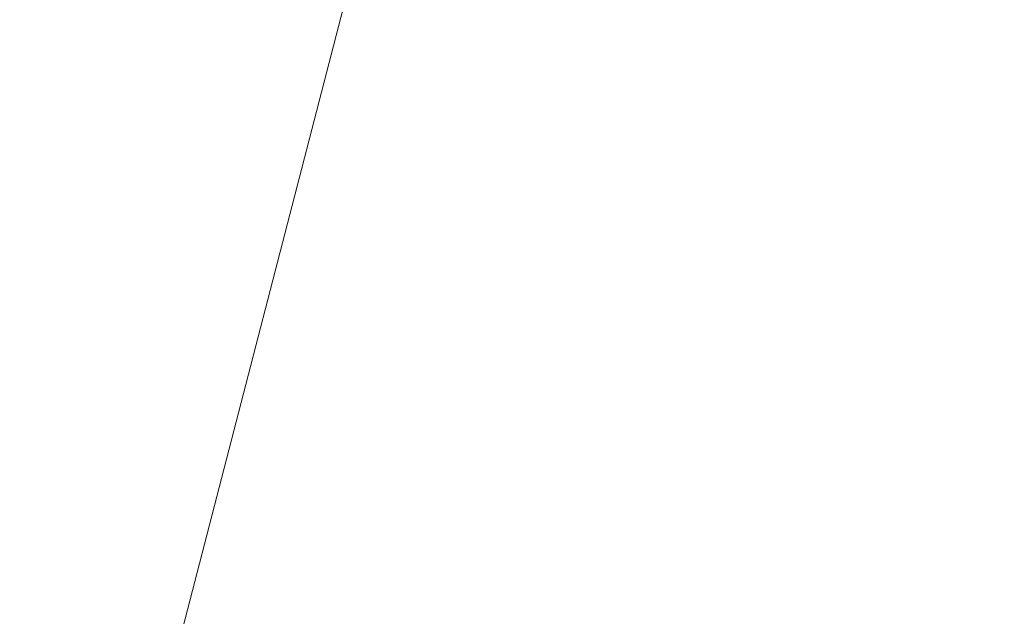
# Model space of a CAD drawing. Header units: millimetres. Extents: x -6861 to -4773, y 84 to 6892.
# Tile 79 of 108: x -6109.9339 to -6109.9148, y 6630.2811 to 6630.2926. Entities that reach past the tile are written whole.
import ezdxf

# ---------------------------------------------------------------- set-up
doc = ezdxf.new("R2010")
doc.units = ezdxf.units.MM
doc.layers.add('E-LITE-EQPM', color=7, linetype='Continuous', lineweight=20)

# ---------------------------------------------------------------- blocks, each defined once
blk = doc.blocks.new('01 PODIUM EMPOTRADO CON MARCO 1_glb - PODIUM EMPOTRADO CON MARCO 3_dwg_NS-2254 ÍßÁ_1_5Ð_$$_É_îAÔO-V2-Planta_PDF')
at = {"lineweight": 9}
blk.add_line((-0.511546, -6.113976), (-3.031089, -1.75), dxfattribs=at)
blk = doc.blocks.new('01 PODIUM EMPOTRADO CON MARCO 1_glb - 01 PODIUM EMPOTRADO CON MARCO 1-665813-Planta_PDF')
at = {"extrusion": (0, 0, -1), "zscale": -0.9999999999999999, "rotation": 164.4887155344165}
blk.add_blockref('01 PODIUM EMPOTRADO CON MARCO 1_glb - PODIUM EMPOTRADO CON MARCO 3_dwg_NS-2254 ÍßÁ_1_5Ð_$$_É_îAÔO-V2-Planta_PDF', (3232.686478, 6625.241215), dxfattribs=at)
blk = doc.blocks.new('01 PODIUM EMPOTRADO CON MARCO 1_glb - 01 PODIUM EMPOTRADO CON MARCO 1-V3-Planta_PDF')
at = {"extrusion": (0, 0, -1), "zscale": -0.9999999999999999, "rotation": 164.4887155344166}
blk.add_blockref('01 PODIUM EMPOTRADO CON MARCO 1_glb - PODIUM EMPOTRADO CON MARCO 3_dwg_NS-2254 ÍßÁ_1_5Ð_$$_É_îAÔO-V2-Planta_PDF', (3232.686478, 6625.241215), dxfattribs=at)

msp = doc.modelspace()

# ---------------------------------------------------------------- block references
at = {"layer": 'E-LITE-EQPM'}
for name in ['01 PODIUM EMPOTRADO CON MARCO 1_glb - 01 PODIUM EMPOTRADO CON MARCO 1-665813-Planta_PDF', '01 PODIUM EMPOTRADO CON MARCO 1_glb - 01 PODIUM EMPOTRADO CON MARCO 1-V3-Planta_PDF']:
    msp.add_blockref(name, (-2874.931544, 0), dxfattribs=at)

doc.saveas('drawing.dxf')
